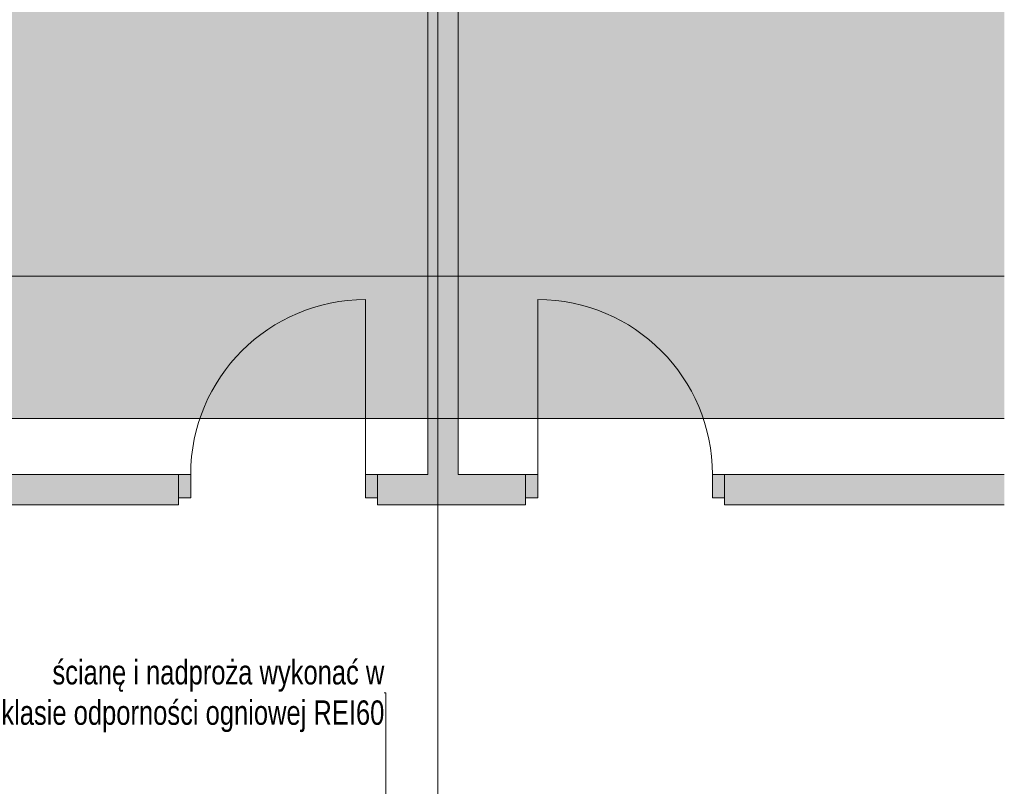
# Paper-space layout 'A-32 RZUT - PIĘTRO 2' of a CAD drawing. Header units: millimetres. Extents: x 0 to 800, y 0 to 550.
# Tile 11 of 17: x 448 to 545, y 264 to 340. Entities that reach past the tile are written whole.
import ezdxf
from ezdxf.xclip import XClip

# ---------------------------------------------------------------- set-up
doc = ezdxf.new("R2010")
doc.units = ezdxf.units.MM
doc.header["$MEASUREMENT"] = 0
doc.header["$XCLIPFRAME"] = 0
doc.linetypes.add('DASHDOTX2', pattern=[1000, 500, -250, 0, -250])
doc.linetypes.add('PRZERYWANA_DU_A', pattern=[550, 350.0000000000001, -199.9999999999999])
for name, color, linetype, lineweight in [('0_Nr_pióra__2', 8, 'Continuous', 13), ('A_wymiary_Nr_pióra__1', 7, 'Continuous', 20), ('A_ściany_Nr_pióra__1', 7, 'Continuous', 20), ('Drzwi Archicad_Nr_pióra__1', 7, 'Continuous', 20)]:
    doc.layers.add(name, color=color, linetype=linetype, lineweight=lineweight)
for name, color, linetype, lineweight, true_color in [('A_opis_Nr_pióra__10', 7, 'Continuous', 13, 0x4b4b4b), ('A_opis_Nr_pióra__255', 7, 'Continuous', 15, 0x242424), ('A_osie_Nr_pióra__16', 7, 'Continuous', 5, 0x0f0f0f)]:
    doc.layers.add(name, color=color, linetype=linetype, lineweight=lineweight, true_color=true_color)
for name, color, linetype in [('A_podrys', 7, 'Continuous'), ('A_ściany', 7, 'Continuous'), ('Drzwi Archicad', 7, 'Continuous')]:
    doc.layers.add(name, color=color, linetype=linetype)
doc.styles.add('STYL_AUTOMATYCZNY_1', font='arial.ttf')
doc.styles.add('STYL_AUTOMATYCZNY_2', font='ARIALN.TTF')

# ---------------------------------------------------------------- blocks, each defined once
blk = doc.blocks.new('Rysunek_1_1', base_point=(-3193.413088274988, -647.6028358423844))
at = {"linetype": 'Continuous', "lineweight": 0, "true_color": 0x484848}
blk.add_hatch(color=251, dxfattribs=at).paths.add_polyline_path([(544.9695813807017, 528.1668315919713), (374.969587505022, 528.1668315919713), (374.969587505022, 300.5468399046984), (544.9695813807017, 300.5468399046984)])
at = {"layer": 'A_ściany', "linetype": 'Continuous', "lineweight": 0, "true_color": 0x000000}
for points in [[(491.1808190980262, 292.0468323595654), (491.1808190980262, 422.0668323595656), (488.1808190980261, 422.0668323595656), (488.1808190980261, 292.0468323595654)], [(425.8047299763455, 295.0468319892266), (425.8047299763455, 292.0468323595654), (463.6447303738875, 292.0468323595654), (463.6447303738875, 295.0468319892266)], [(483.2447299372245, 295.0468319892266), (483.2447299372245, 292.0468323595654), (488.1808190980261, 292.0468323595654), (488.1808190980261, 295.0468319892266)], [(491.1808190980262, 295.0468319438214), (491.1808190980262, 292.0468323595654), (497.8273165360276, 292.0468323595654), (497.8273165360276, 295.0468319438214)], [(544.9695826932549, 295.0468305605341), (517.427318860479, 295.0468305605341), (517.427318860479, 292.0468309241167), (544.9695826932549, 292.0468309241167)]]:
    blk.add_hatch(color=18, dxfattribs=at).paths.add_polyline_path(points)
at = {"layer": 'Drzwi Archicad', "linetype": 'Continuous', "lineweight": 0, "true_color": 0xfdfdfd}
for points in [[(463.6447299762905, 292.7468323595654), (464.8447299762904, 292.7468323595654), (464.8447299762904, 295.0468323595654), (463.6447299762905, 295.0468323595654)], [(483.2447299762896, 295.0468323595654), (482.0447299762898, 295.0468323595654), (482.0447299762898, 292.7468323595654), (483.2447299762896, 292.7468323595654)], [(497.8273166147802, 295.0468323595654), (497.8273166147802, 292.7468323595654), (499.02731661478, 292.7468323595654), (499.02731661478, 295.0468323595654)], [(517.4273166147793, 292.7468323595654), (517.4273166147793, 295.0468323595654), (516.2273166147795, 295.0468323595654), (516.2273166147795, 292.7468323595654)]]:
    blk.add_hatch(color=7, dxfattribs=at).paths.add_polyline_path(points)
at = {"layer": '0_Nr_pióra__2', "color": 8, "linetype": 'PRZERYWANA_DU_A', "lineweight": 13, "ltscale": 2, "flags": 128}
for points in [[(544.9695795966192, 300.5468323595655), (374.9695795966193, 300.5468323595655), (374.9695795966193, 528.1668323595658)], [(544.9695795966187, 110.5468323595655), (544.9695795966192, 300.5468323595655)]]:
    blk.add_lwpolyline(points, dxfattribs=at)
at = {"layer": 'A_opis_Nr_pióra__255', "color": 250, "linetype": 'Continuous', "lineweight": 15, "ltscale": 2, "true_color": 0x242424}
for p, q in [((484.0715148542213, 273.5616661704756), (483.9090534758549, 273.5616661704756)), ((484.0715148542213, 249.4028545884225), (484.0715148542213, 273.5616661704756))]:
    blk.add_line(p, q, dxfattribs=at)
at = {"layer": 'A_osie_Nr_pióra__16', "color": 250, "linetype": 'DASHDOTX2', "lineweight": 5, "ltscale": 2, "true_color": 0x0f0f0f}
for p, q in [((489.1811322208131, 409.4627815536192), (489.1811322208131, 110.5468336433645)), ((544.969573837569, 314.5468388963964), (96.57179203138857, 314.5468388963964))]:
    blk.add_line(p, q, dxfattribs=at)
at = {"layer": 'A_ściany_Nr_pióra__1', "color": 7, "linetype": 'Continuous', "lineweight": 20, "ltscale": 2}
for p, q in [((463.6447320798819, 295.0468289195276), (462.704731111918, 295.0468289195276)), ((463.6447320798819, 295.0468289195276), (463.6447320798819, 292.7468352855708)), ((483.2447278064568, 295.0468289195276), (484.1847287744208, 295.0468289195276)), ((483.2447278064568, 295.0468289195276), (483.2447278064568, 292.7468352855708)), ((497.8273196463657, 295.0468289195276), (496.8873186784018, 295.0468289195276)), ((497.8273196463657, 295.0468289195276), (497.8273196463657, 292.7468352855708)), ((517.4273153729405, 295.0468289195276), (518.3673163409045, 295.0468289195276)), ((517.4273153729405, 295.0468289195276), (517.4273153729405, 292.7468352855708)), ((463.6447320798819, 292.0468317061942), (462.9047289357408, 292.0468317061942)), ((463.6447320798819, 292.7468352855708), (463.6447320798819, 292.0468317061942)), ((483.2447278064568, 292.7468352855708), (483.2447278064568, 292.0468317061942)), ((483.2447278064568, 292.0468317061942), (483.984730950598, 292.0468317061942)), ((497.8273196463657, 292.0468317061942), (497.0873165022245, 292.0468317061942)), ((497.8273196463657, 292.7468352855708), (497.8273196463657, 292.0468317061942)), ((517.4273153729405, 292.7468352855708), (517.4273153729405, 292.0468317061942)), ((517.4273153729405, 292.0468317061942), (518.1673185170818, 292.0468317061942))]:
    blk.add_line(p, q, dxfattribs=at)
at = {"layer": 'A_ściany_Nr_pióra__1', "color": 7, "linetype": 'Continuous', "lineweight": 20, "ltscale": 2, "flags": 128}
for points in [[(488.1808190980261, 422.0668323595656), (488.1808190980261, 295.0468323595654)], [(491.1808190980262, 295.0468323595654), (491.1808190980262, 422.0668323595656)], [(463.6447303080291, 295.0468323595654), (425.8047299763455, 295.0468323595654)], [(488.1808190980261, 295.0468323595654), (483.2447288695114, 295.0468323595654)], [(497.8273153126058, 295.0468323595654), (491.1808190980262, 295.0468323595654)], [(544.9695795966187, 295.0468323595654), (517.4273174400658, 295.0468323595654)], [(425.8047299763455, 292.0468323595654), (463.6447291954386, 292.0468323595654)], [(483.2447288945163, 292.0468323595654), (488.1808190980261, 292.0468323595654)], [(488.1808190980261, 292.0468323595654), (491.1808190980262, 292.0468323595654)], [(491.1808190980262, 292.0468323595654), (497.8273156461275, 292.0468323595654)], [(517.4273153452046, 292.0468323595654), (544.9695795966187, 292.0468323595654)]]:
    blk.add_lwpolyline(points, dxfattribs=at)
at = {"layer": 'Drzwi Archicad_Nr_pióra__1', "color": 7, "linetype": 'Continuous', "lineweight": 20, "ltscale": 2}
for p, q in [((482.0447333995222, 295.0468289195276), (482.0447333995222, 312.2468358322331)), ((499.0273140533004, 295.0468289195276), (499.0273140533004, 312.2468358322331)), ((463.6447320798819, 295.0468289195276), (462.704731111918, 295.0468289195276)), ((463.6447320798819, 295.0468289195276), (462.704731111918, 295.0468289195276)), ((464.8447264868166, 295.0468289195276), (463.6447320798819, 295.0468289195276)), ((463.6447320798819, 295.0468289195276), (463.6447320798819, 292.7468352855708)), ((463.6447320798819, 295.0468289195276), (463.6447320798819, 292.7468352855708)), ((463.6447320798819, 295.0468289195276), (463.6447320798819, 292.7468352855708)), ((464.8447264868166, 292.7468352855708), (464.8447264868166, 295.0468289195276)), ((483.2447278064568, 295.0468289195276), (482.0447333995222, 295.0468289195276)), ((482.0447333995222, 295.0468289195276), (482.0447333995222, 292.7468352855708)), ((483.2447278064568, 292.7468352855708), (483.2447278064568, 295.0468289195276)), ((483.2447278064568, 295.0468289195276), (483.2447278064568, 292.7468352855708)), ((483.2447278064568, 295.0468289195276), (483.2447278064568, 292.7468352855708)), ((483.2447278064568, 295.0468289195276), (484.1847287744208, 295.0468289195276)), ((483.2447278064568, 295.0468289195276), (484.1847287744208, 295.0468289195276)), ((497.8273196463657, 295.0468289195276), (496.8873186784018, 295.0468289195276)), ((497.8273196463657, 295.0468289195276), (496.8873186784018, 295.0468289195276)), ((497.8273196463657, 295.0468289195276), (499.0273140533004, 295.0468289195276)), ((497.8273196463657, 292.7468352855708), (497.8273196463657, 295.0468289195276)), ((497.8273196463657, 295.0468289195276), (497.8273196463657, 292.7468352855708)), ((497.8273196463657, 295.0468289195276), (497.8273196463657, 292.7468352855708)), ((499.0273140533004, 295.0468289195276), (499.0273140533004, 292.7468352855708)), ((516.227313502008, 292.7468352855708), (516.227313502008, 295.0468289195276)), ((516.227313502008, 295.0468289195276), (517.4273153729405, 295.0468289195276)), ((517.4273153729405, 295.0468289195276), (517.4273153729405, 292.7468352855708)), ((517.4273153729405, 295.0468289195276), (517.4273153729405, 292.7468352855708)), ((517.4273153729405, 295.0468289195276), (517.4273153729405, 292.7468352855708)), ((517.4273153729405, 295.0468289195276), (518.3673163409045, 295.0468289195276)), ((517.4273153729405, 295.0468289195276), (518.3673163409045, 295.0468289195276)), ((463.6447320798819, 292.0468317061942), (462.9047289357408, 292.0468317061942)), ((463.6447320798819, 292.0468317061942), (462.9047289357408, 292.0468317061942)), ((463.6447320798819, 292.7468352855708), (464.8447264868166, 292.7468352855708)), ((463.6447320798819, 292.7468352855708), (463.6447320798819, 292.0468317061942)), ((463.6447320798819, 292.7468352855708), (463.6447320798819, 292.0468317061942)), ((482.0447333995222, 292.7468352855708), (483.2447278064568, 292.7468352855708)), ((483.2447278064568, 292.7468352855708), (483.2447278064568, 292.0468317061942)), ((483.2447278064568, 292.7468352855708), (483.2447278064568, 292.0468317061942)), ((483.2447278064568, 292.0468317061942), (483.984730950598, 292.0468317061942)), ((483.2447278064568, 292.0468317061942), (483.984730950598, 292.0468317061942)), ((497.8273196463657, 292.0468317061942), (497.0873165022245, 292.0468317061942)), ((497.8273196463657, 292.0468317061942), (497.0873165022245, 292.0468317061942)), ((499.0273140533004, 292.7468352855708), (497.8273196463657, 292.7468352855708)), ((497.8273196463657, 292.7468352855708), (497.8273196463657, 292.0468317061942)), ((497.8273196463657, 292.7468352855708), (497.8273196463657, 292.0468317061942)), ((517.4273153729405, 292.7468352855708), (516.227313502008, 292.7468352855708)), ((517.4273153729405, 292.7468352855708), (517.4273153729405, 292.0468317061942)), ((517.4273153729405, 292.7468352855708), (517.4273153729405, 292.0468317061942)), ((517.4273153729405, 292.0468317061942), (518.1673185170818, 292.0468317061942)), ((517.4273153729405, 292.0468317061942), (518.1673185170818, 292.0468317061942))]:
    blk.add_line(p, q, dxfattribs=at)
for centre, radius, start, end in [((482.0447299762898, 295.0468323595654), 17.19999999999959, 90, 180), ((499.02731661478, 295.0468323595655), 17.19999999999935, 0, 90)]:
    blk.add_arc(centre, radius, start, end, dxfattribs=at)
at = {"layer": 'A_opis_Nr_pióra__10', "color": 251, "linetype": 'Continuous', "lineweight": 13, "true_color": 0x4b4b4b, "insert": (483.9090566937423, 273.2244473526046), "char_height": 2.400000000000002, "width": 42.19162256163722, "attachment_point": 6, "line_spacing_factor": 0.9929321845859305, "style": 'STYL_AUTOMATYCZNY_2'}
blk.add_mtext('\\A1;{\\pqr;\\fArial Narrow|b0|i0|c238|p0;\\W1.000000;ścianę i nadproża wykonać w klasie odporności ogniowej REI60}', dxfattribs=at)
at = {"layer": 'A_wymiary_Nr_pióra__1', "color": 7, "linetype": 'Continuous', "lineweight": 20, "insert": (456.3649684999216, 253.7693324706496), "char_height": 3, "attachment_point": 7, "rotation": 90, "style": 'STYL_AUTOMATYCZNY_1'}
blk.add_mtext('\\A1;{\\pql;\\fArial|b0|i0|c238|p0;\\W1.000000;10\\fArial|b0|i0|c238|p0;\\W1.000000;\\A1{\\H.66x;\\S5^  ;}}', dxfattribs=at)

psp = doc.layouts.new('A-32 RZUT - PIĘTRO 2')

# ---------------------------------------------------------------- block references
at = {"layer": 'A_podrys', "color": 37, "linetype": 'Continuous', "lineweight": 5, "true_color": 0x656532}
ref = psp.add_blockref('Rysunek_1_1', (-3193.413088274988, -647.6028358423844), dxfattribs=at)
XClip(ref).set_block_clipping_path([(44.06963709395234, 110.5468323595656), (544.9695795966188, 528.1668323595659)])

doc.saveas('drawing.dxf')
